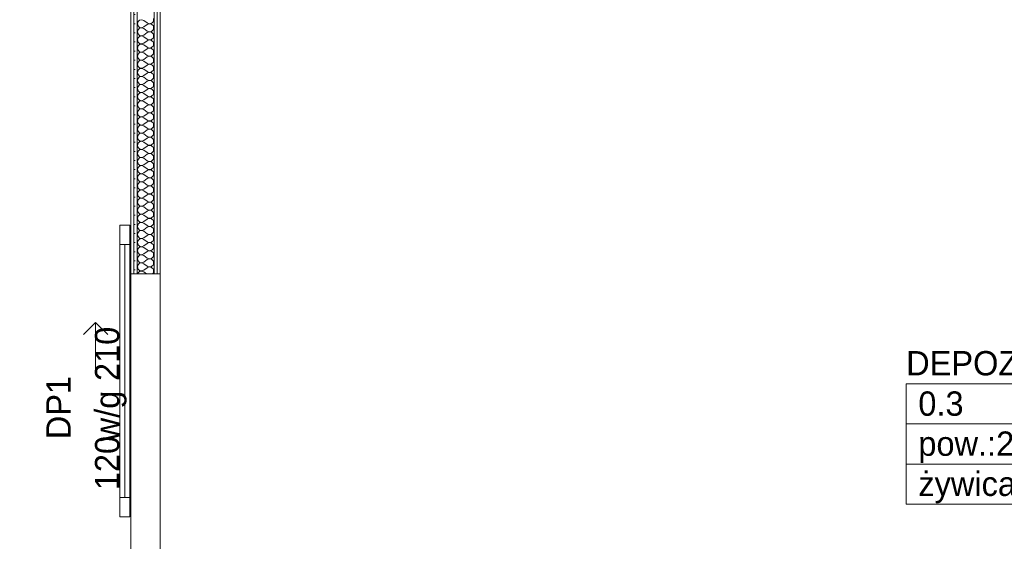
# Model space of a CAD drawing. Header units: millimetres. Extents: x 172139 to 266886, y 89525 to 138225.
# Tile 78 of 82: x 215754 to 219799, y 118022 to 120167. Entities that reach past the tile are written whole.
import ezdxf
from ezdxf.enums import TextEntityAlignment as Align

# ---------------------------------------------------------------- set-up
doc = ezdxf.new("R2010")
doc.units = ezdxf.units.MM
doc.header["$MEASUREMENT"] = 0
for name, color, linetype in [('Drzwi ArchiCAD', 7, 'Continuous'), ('ROZBUDOWA_NOWE_DZIAŁOWE', 7, 'Continuous'), ('STREFA_NOWE_POM', 7, 'Continuous'), ('Znaczniki drzwi ArchiCADa', 7, 'Continuous')]:
    doc.layers.add(name, color=color, linetype=linetype)
for name, color, linetype, lineweight, true_color in [('Drzwi ArchiCAD_Nr_pióra__24', 7, 'Continuous', 15, 0x029e21), ('Drzwi ArchiCAD_Nr_pióra__4', 7, 'Continuous', 13, 0x029e21), ('ROZBUDOWA_NOWE_DZIAŁOWE_Nr_pióra__24', 7, 'Continuous', 15, 0x029e21), ('ROZBUDOWA_NOWE_DZIAŁOWE_Nr_pióra__4', 7, 'Continuous', 13, 0x029e21), ('ROZBUDOWA_NOWE_DZIAŁOWE_Nr_pióra__67', 7, 'Continuous', 13, 0x6a6a6a), ('Znaczniki drzwi ArchiCADa_Nr_pióra__24', 7, 'Continuous', 15, 0x029e21)]:
    doc.layers.add(name, color=color, linetype=linetype, lineweight=lineweight, true_color=true_color)
for name, color, linetype, lineweight in [('Metryczki pomieszczeń ArchiCADa_Nr_pióra__1', 7, 'Continuous', 13), ('ROZBUDOWA_NOWE_DZIAŁOWE_Nr_pióra__47', 7, 'Continuous', 15), ('STREFA_NOWE_POM_Nr_pióra__121', 255, 'Continuous', 0)]:
    doc.layers.add(name, color=color, linetype=linetype, lineweight=lineweight)
doc.styles.add('GENERATED_STYLE_1', font='txt')
doc.styles.add('GENERATED_STYLE_2', font='txt')
pattern_1 = [(0, (0, 0), (0, 37.5), [0, -37.5])]

# ---------------------------------------------------------------- blocks, each defined once
blk = doc.blocks.new('DEPOZYT_0.3_3', base_point=(219957.2, 118504.3))
at = {"layer": 'Metryczki pomieszczeń ArchiCADa_Nr_pióra__1', "linetype": 'Continuous'}
for p, q in [((219395.7, 118669), (220518.7, 118669)), ((219395.7, 118504.3), (219395.7, 118669)), ((220518.7, 118669), (220518.7, 118504.3)), ((220518.7, 118504.3), (219395.7, 118504.3)), ((219395.7, 118504.3), (220518.7, 118504.3)), ((219395.7, 118339.6), (219395.7, 118504.3)), ((220518.7, 118504.3), (220518.7, 118339.6)), ((220518.7, 118339.6), (219395.7, 118339.6)), ((219395.7, 118339.6), (220518.7, 118339.6)), ((219395.7, 118174.9), (219395.7, 118339.6)), ((220518.7, 118339.6), (220518.7, 118174.9)), ((220518.7, 118174.9), (219395.7, 118174.9))]:
    blk.add_line(p, q, dxfattribs=at)
at = {"layer": 'Metryczki pomieszczeń ArchiCADa_Nr_pióra__1'}
for tag, height, style, p in [('ROOM_NAME', 100, 'GENERATED_STYLE_2', (219395.7, 118804.2)), ('ROOM_NUMBER', 100, 'GENERATED_STYLE_1', (219445.7, 118638.2)), ('listZoneProperty', 100, 'GENERATED_STYLE_1', (219445.7, 118473.5)), ('DUMMY_386', 66.7, 'GENERATED_STYLE_1', (219977.4, 118483.8)), ('DUMMY_385', 100, 'GENERATED_STYLE_1', (219849.4, 118472)), ('basec', 100, 'GENERATED_STYLE_1', (219445.7, 118308.4))]:
    blk.add_attdef(tag, text='', height=height, dxfattribs=dict(at, style=style)).set_placement(p, align=Align.TOP_LEFT)
blk = doc.blocks.new('*X452')
at = {"layer": 'ROZBUDOWA_NOWE_DZIAŁOWE_Nr_pióra__4', "linetype": 'Continuous'}
for p, q in [((216240, 120158.8), (216237.5, 120150)), ((216237.5, 120150), (216240, 120141.2)), ((216246.7, 120164.9), (216240, 120158.8)), ((216240, 120141.2), (216246.7, 120135.1)), ((216255.7, 120166.6), (216246.7, 120164.9)), ((216264.2, 120163.3), (216255.7, 120166.6)), ((216264.2, 120163.3), (216277.5, 120153.3)), ((216264.2, 120136.7), (216277.5, 120146.7)), ((216277.5, 120153.3), (216281.5, 120151.1)), ((216281.5, 120148.9), (216277.5, 120146.7)), ((216281.5, 120151.1), (216286, 120150.1)), ((216286, 120149.9), (216281.5, 120148.9)), ((216286, 120150.1), (216290.6, 120150.3)), ((216290.6, 120149.7), (216286, 120149.9)), ((216290.6, 120150.3), (216295, 120151.8)), ((216295, 120148.2), (216290.6, 120149.7)), ((216295, 120151.8), (216298.7, 120154.4)), ((216298.7, 120145.6), (216295, 120148.2)), ((216298.7, 120154.4), (216301.7, 120157.9)), ((216301.7, 120142.1), (216298.7, 120145.6)), ((216301.7, 120157.9), (216303.5, 120162.1)), ((216303.5, 120137.9), (216301.7, 120142.1)), ((216304.2, 120166.7), (216303.5, 120171.2)), ((216303.5, 120162.1), (216304.2, 120166.7)), ((216240, 120125.4), (216237.5, 120116.7)), ((216237.5, 120116.7), (216240, 120107.9)), ((216246.7, 120131.6), (216240, 120125.4)), ((216240, 120107.9), (216246.7, 120101.8)), ((216246.7, 120135.1), (216255.7, 120133.4)), ((216255.7, 120133.3), (216246.7, 120131.6)), ((216246.7, 120101.8), (216255.7, 120100.1)), ((216255.7, 120099.9), (216246.7, 120098.2)), ((216255.7, 120133.4), (216264.2, 120136.7)), ((216264.2, 120130), (216255.7, 120133.3)), ((216255.7, 120100.1), (216264.2, 120103.3)), ((216264.2, 120096.7), (216255.7, 120099.9)), ((216264.2, 120130), (216277.5, 120120)), ((216264.2, 120103.3), (216277.5, 120113.3)), ((216277.5, 120120), (216281.5, 120117.8)), ((216281.5, 120115.6), (216277.5, 120113.3)), ((216281.5, 120117.8), (216286, 120116.7)), ((216286, 120116.6), (216281.5, 120115.6)), ((216286, 120116.7), (216290.6, 120117)), ((216290.6, 120116.4), (216286, 120116.6)), ((216290.6, 120117), (216295, 120118.4)), ((216295, 120114.9), (216290.6, 120116.4)), ((216295, 120118.4), (216298.7, 120121)), ((216298.7, 120112.3), (216295, 120114.9)), ((216298.7, 120121), (216301.7, 120124.6)), ((216301.7, 120108.8), (216298.7, 120112.3)), ((216301.7, 120124.6), (216303.5, 120128.8)), ((216303.5, 120104.6), (216301.7, 120108.8)), ((216304.2, 120133.3), (216303.5, 120137.9)), ((216303.5, 120128.8), (216304.2, 120133.3)), ((216304.2, 120100), (216303.5, 120104.6)), ((216303.5, 120095.4), (216304.2, 120100)), ((216240, 120092.1), (216237.5, 120083.3)), ((216237.5, 120083.3), (216240, 120074.6)), ((216246.7, 120098.2), (216240, 120092.1)), ((216240, 120074.6), (216246.7, 120068.4)), ((216246.7, 120064.9), (216240, 120058.8)), ((216246.7, 120068.4), (216255.7, 120066.7)), ((216255.7, 120066.6), (216246.7, 120064.9)), ((216255.7, 120066.7), (216264.2, 120070)), ((216264.2, 120063.3), (216255.7, 120066.6)), ((216264.2, 120096.7), (216277.5, 120086.7)), ((216264.2, 120070), (216277.5, 120080)), ((216264.2, 120063.3), (216277.5, 120053.3)), ((216277.5, 120086.7), (216281.5, 120084.4)), ((216281.5, 120082.2), (216277.5, 120080)), ((216281.5, 120084.4), (216286, 120083.4)), ((216286, 120083.3), (216281.5, 120082.2)), ((216286, 120083.4), (216290.6, 120083.6)), ((216290.6, 120083), (216286, 120083.3)), ((216290.6, 120083.6), (216295, 120085.1)), ((216295, 120081.6), (216290.6, 120083)), ((216295, 120085.1), (216298.7, 120087.7)), ((216298.7, 120079), (216295, 120081.6)), ((216298.7, 120087.7), (216301.7, 120091.2)), ((216301.7, 120075.4), (216298.7, 120079)), ((216301.7, 120091.2), (216303.5, 120095.4)), ((216303.5, 120071.2), (216301.7, 120075.4)), ((216301.7, 120057.9), (216303.5, 120062.1)), ((216304.2, 120066.7), (216303.5, 120071.2)), ((216303.5, 120062.1), (216304.2, 120066.7)), ((216240, 120058.8), (216237.5, 120050)), ((216237.5, 120050), (216240, 120041.2)), ((216240, 120025.4), (216237.5, 120016.7)), ((216240, 120041.2), (216246.7, 120035.1)), ((216246.7, 120031.6), (216240, 120025.4)), ((216246.7, 120035.1), (216255.7, 120033.4)), ((216255.7, 120033.3), (216246.7, 120031.6)), ((216255.7, 120033.4), (216264.2, 120036.7)), ((216264.2, 120030), (216255.7, 120033.3)), ((216264.2, 120036.7), (216277.5, 120046.7)), ((216264.2, 120030), (216277.5, 120020)), ((216277.5, 120053.3), (216281.5, 120051.1)), ((216281.5, 120048.9), (216277.5, 120046.7)), ((216277.5, 120020), (216281.5, 120017.8)), ((216281.5, 120051.1), (216286, 120050.1)), ((216286, 120049.9), (216281.5, 120048.9)), ((216286, 120050.1), (216290.6, 120050.3)), ((216290.6, 120049.7), (216286, 120049.9)), ((216290.6, 120050.3), (216295, 120051.8)), ((216295, 120048.2), (216290.6, 120049.7)), ((216295, 120051.8), (216298.7, 120054.4)), ((216298.7, 120045.6), (216295, 120048.2)), ((216295, 120018.4), (216298.7, 120021)), ((216298.7, 120054.4), (216301.7, 120057.9)), ((216301.7, 120042.1), (216298.7, 120045.6)), ((216298.7, 120021), (216301.7, 120024.6)), ((216303.5, 120037.9), (216301.7, 120042.1)), ((216301.7, 120024.6), (216303.5, 120028.8)), ((216304.2, 120033.3), (216303.5, 120037.9)), ((216303.5, 120028.8), (216304.2, 120033.3)), ((216237.5, 120016.7), (216240, 120007.9)), ((216240, 119992.1), (216237.5, 119983.3)), ((216237.5, 119983.3), (216240, 119974.6)), ((216240, 120007.9), (216246.7, 120001.8)), ((216246.7, 119998.2), (216240, 119992.1)), ((216246.7, 120001.8), (216255.7, 120000.1)), ((216255.7, 119999.9), (216246.7, 119998.2)), ((216255.7, 120000.1), (216264.2, 120003.3)), ((216264.2, 119996.7), (216255.7, 119999.9)), ((216264.2, 120003.3), (216277.5, 120013.3)), ((216264.2, 119996.7), (216277.5, 119986.7)), ((216264.2, 119970), (216277.5, 119980)), ((216281.5, 120015.6), (216277.5, 120013.3)), ((216277.5, 119986.7), (216281.5, 119984.4)), ((216281.5, 119982.2), (216277.5, 119980)), ((216281.5, 120017.8), (216286, 120016.7)), ((216286, 120016.6), (216281.5, 120015.6)), ((216281.5, 119984.4), (216286, 119983.4)), ((216286, 119983.3), (216281.5, 119982.2)), ((216286, 120016.7), (216290.6, 120017)), ((216290.6, 120016.4), (216286, 120016.6)), ((216286, 119983.4), (216290.6, 119983.6)), ((216290.6, 119983), (216286, 119983.3)), ((216290.6, 120017), (216295, 120018.4)), ((216295, 120014.9), (216290.6, 120016.4)), ((216290.6, 119983.6), (216295, 119985.1)), ((216295, 119981.6), (216290.6, 119983)), ((216298.7, 120012.3), (216295, 120014.9)), ((216295, 119985.1), (216298.7, 119987.7)), ((216298.7, 119979), (216295, 119981.6)), ((216301.7, 120008.8), (216298.7, 120012.3)), ((216298.7, 119987.7), (216301.7, 119991.2)), ((216301.7, 119975.4), (216298.7, 119979)), ((216303.5, 120004.6), (216301.7, 120008.8)), ((216301.7, 119991.2), (216303.5, 119995.4)), ((216304.2, 120000), (216303.5, 120004.6)), ((216303.5, 119995.4), (216304.2, 120000)), ((216240, 119958.8), (216237.5, 119950)), ((216237.5, 119950), (216240, 119941.2)), ((216240, 119974.6), (216246.7, 119968.4)), ((216246.7, 119964.9), (216240, 119958.8)), ((216240, 119941.2), (216246.7, 119935.1)), ((216246.7, 119968.4), (216255.7, 119966.7)), ((216255.7, 119966.6), (216246.7, 119964.9)), ((216255.7, 119966.7), (216264.2, 119970)), ((216264.2, 119963.3), (216255.7, 119966.6)), ((216264.2, 119963.3), (216277.5, 119953.3)), ((216264.2, 119936.7), (216277.5, 119946.7)), ((216277.5, 119953.3), (216281.5, 119951.1)), ((216281.5, 119948.9), (216277.5, 119946.7)), ((216281.5, 119951.1), (216286, 119950.1)), ((216286, 119949.9), (216281.5, 119948.9)), ((216286, 119950.1), (216290.6, 119950.3)), ((216290.6, 119949.7), (216286, 119949.9)), ((216290.6, 119950.3), (216295, 119951.8)), ((216295, 119948.2), (216290.6, 119949.7)), ((216295, 119951.8), (216298.7, 119954.4)), ((216298.7, 119945.6), (216295, 119948.2)), ((216298.7, 119954.4), (216301.7, 119957.9)), ((216301.7, 119942.1), (216298.7, 119945.6)), ((216303.5, 119971.2), (216301.7, 119975.4)), ((216301.7, 119957.9), (216303.5, 119962.1)), ((216303.5, 119937.9), (216301.7, 119942.1)), ((216304.2, 119966.7), (216303.5, 119971.2)), ((216303.5, 119962.1), (216304.2, 119966.7)), ((216304.2, 119933.3), (216303.5, 119937.9)), ((216240, 119925.4), (216237.5, 119916.7)), ((216237.5, 119916.7), (216240, 119907.9)), ((216246.7, 119931.6), (216240, 119925.4)), ((216240, 119907.9), (216246.7, 119901.8)), ((216246.7, 119898.2), (216240, 119892.1)), ((216246.7, 119935.1), (216255.7, 119933.4)), ((216255.7, 119933.3), (216246.7, 119931.6)), ((216246.7, 119901.8), (216255.7, 119900.1)), ((216255.7, 119899.9), (216246.7, 119898.2)), ((216255.7, 119933.4), (216264.2, 119936.7)), ((216264.2, 119930), (216255.7, 119933.3)), ((216255.7, 119900.1), (216264.2, 119903.3)), ((216264.2, 119896.7), (216255.7, 119899.9)), ((216264.2, 119930), (216277.5, 119920)), ((216264.2, 119903.3), (216277.5, 119913.3)), ((216277.5, 119920), (216281.5, 119917.8)), ((216281.5, 119915.6), (216277.5, 119913.3)), ((216281.5, 119917.8), (216286, 119916.7)), ((216286, 119916.6), (216281.5, 119915.6)), ((216286, 119916.7), (216290.6, 119917)), ((216290.6, 119916.4), (216286, 119916.6)), ((216290.6, 119917), (216295, 119918.4)), ((216295, 119914.9), (216290.6, 119916.4)), ((216295, 119918.4), (216298.7, 119921)), ((216298.7, 119912.3), (216295, 119914.9)), ((216298.7, 119921), (216301.7, 119924.6)), ((216301.7, 119908.8), (216298.7, 119912.3)), ((216301.7, 119924.6), (216303.5, 119928.8)), ((216303.5, 119904.6), (216301.7, 119908.8)), ((216303.5, 119928.8), (216304.2, 119933.3)), ((216304.2, 119900), (216303.5, 119904.6)), ((216303.5, 119895.4), (216304.2, 119900)), ((216240, 119892.1), (216237.5, 119883.3)), ((216237.5, 119883.3), (216240, 119874.6)), ((216240, 119858.8), (216237.5, 119850)), ((216240, 119874.6), (216246.7, 119868.4)), ((216246.7, 119864.9), (216240, 119858.8)), ((216246.7, 119868.4), (216255.7, 119866.7)), ((216255.7, 119866.6), (216246.7, 119864.9)), ((216255.7, 119866.7), (216264.2, 119870)), ((216264.2, 119863.3), (216255.7, 119866.6)), ((216264.2, 119896.7), (216277.5, 119886.7)), ((216264.2, 119870), (216277.5, 119880)), ((216264.2, 119863.3), (216277.5, 119853.3)), ((216277.5, 119886.7), (216281.5, 119884.4)), ((216281.5, 119882.2), (216277.5, 119880)), ((216281.5, 119884.4), (216286, 119883.4)), ((216286, 119883.3), (216281.5, 119882.2)), ((216286, 119883.4), (216290.6, 119883.6)), ((216290.6, 119883), (216286, 119883.3)), ((216290.6, 119883.6), (216295, 119885.1)), ((216295, 119881.6), (216290.6, 119883)), ((216295, 119885.1), (216298.7, 119887.7)), ((216298.7, 119879), (216295, 119881.6)), ((216298.7, 119887.7), (216301.7, 119891.2)), ((216301.7, 119875.4), (216298.7, 119879)), ((216298.7, 119854.4), (216301.7, 119857.9)), ((216301.7, 119891.2), (216303.5, 119895.4)), ((216303.5, 119871.2), (216301.7, 119875.4)), ((216301.7, 119857.9), (216303.5, 119862.1)), ((216304.2, 119866.7), (216303.5, 119871.2)), ((216303.5, 119862.1), (216304.2, 119866.7)), ((216237.5, 119850), (216240, 119841.2)), ((216240, 119825.4), (216237.5, 119816.7)), ((216237.5, 119816.7), (216240, 119807.9)), ((216240, 119841.2), (216246.7, 119835.1)), ((216246.7, 119831.6), (216240, 119825.4)), ((216246.7, 119835.1), (216255.7, 119833.4)), ((216255.7, 119833.3), (216246.7, 119831.6)), ((216255.7, 119833.4), (216264.2, 119836.7)), ((216264.2, 119830), (216255.7, 119833.3)), ((216264.2, 119836.7), (216277.5, 119846.7)), ((216264.2, 119830), (216277.5, 119820)), ((216277.5, 119853.3), (216281.5, 119851.1)), ((216281.5, 119848.9), (216277.5, 119846.7)), ((216277.5, 119820), (216281.5, 119817.8)), ((216281.5, 119851.1), (216286, 119850.1)), ((216286, 119849.9), (216281.5, 119848.9)), ((216281.5, 119817.8), (216286, 119816.7)), ((216286, 119816.6), (216281.5, 119815.6)), ((216286, 119850.1), (216290.6, 119850.3)), ((216290.6, 119849.7), (216286, 119849.9)), ((216286, 119816.7), (216290.6, 119817)), ((216290.6, 119816.4), (216286, 119816.6)), ((216290.6, 119850.3), (216295, 119851.8)), ((216295, 119848.2), (216290.6, 119849.7)), ((216290.6, 119817), (216295, 119818.4)), ((216295, 119851.8), (216298.7, 119854.4)), ((216298.7, 119845.6), (216295, 119848.2)), ((216295, 119818.4), (216298.7, 119821)), ((216301.7, 119842.1), (216298.7, 119845.6)), ((216298.7, 119821), (216301.7, 119824.6)), ((216303.5, 119837.9), (216301.7, 119842.1)), ((216301.7, 119824.6), (216303.5, 119828.8)), ((216304.2, 119833.3), (216303.5, 119837.9)), ((216303.5, 119828.8), (216304.2, 119833.3)), ((216240, 119792.1), (216237.5, 119783.3)), ((216237.5, 119783.3), (216240, 119774.6)), ((216240, 119807.9), (216246.7, 119801.8)), ((216246.7, 119798.2), (216240, 119792.1)), ((216246.7, 119801.8), (216255.7, 119800.1)), ((216255.7, 119799.9), (216246.7, 119798.2)), ((216255.7, 119800.1), (216264.2, 119803.3)), ((216264.2, 119796.7), (216255.7, 119799.9)), ((216264.2, 119803.3), (216277.5, 119813.3)), ((216264.2, 119796.7), (216277.5, 119786.7)), ((216264.2, 119770), (216277.5, 119780)), ((216281.5, 119815.6), (216277.5, 119813.3)), ((216277.5, 119786.7), (216281.5, 119784.4)), ((216281.5, 119782.2), (216277.5, 119780)), ((216281.5, 119784.4), (216286, 119783.4)), ((216286, 119783.3), (216281.5, 119782.2)), ((216286, 119783.4), (216290.6, 119783.6)), ((216290.6, 119783), (216286, 119783.3)), ((216295, 119814.9), (216290.6, 119816.4)), ((216290.6, 119783.6), (216295, 119785.1)), ((216295, 119781.6), (216290.6, 119783)), ((216298.7, 119812.3), (216295, 119814.9)), ((216295, 119785.1), (216298.7, 119787.7)), ((216298.7, 119779), (216295, 119781.6)), ((216301.7, 119808.8), (216298.7, 119812.3)), ((216298.7, 119787.7), (216301.7, 119791.2)), ((216301.7, 119775.4), (216298.7, 119779)), ((216303.5, 119804.6), (216301.7, 119808.8)), ((216301.7, 119791.2), (216303.5, 119795.4)), ((216304.2, 119800), (216303.5, 119804.6)), ((216303.5, 119795.4), (216304.2, 119800)), ((216240, 119758.8), (216237.5, 119750)), ((216237.5, 119750), (216240, 119741.2)), ((216240, 119774.6), (216246.7, 119768.4)), ((216246.7, 119764.9), (216240, 119758.8)), ((216240, 119741.2), (216246.7, 119735.1)), ((216246.7, 119768.4), (216255.7, 119766.7)), ((216255.7, 119766.6), (216246.7, 119764.9)), ((216255.7, 119766.7), (216264.2, 119770)), ((216264.2, 119763.3), (216255.7, 119766.6)), ((216255.7, 119733.4), (216264.2, 119736.7)), ((216264.2, 119763.3), (216277.5, 119753.3)), ((216264.2, 119736.7), (216277.5, 119746.7)), ((216277.5, 119753.3), (216281.5, 119751.1)), ((216281.5, 119748.9), (216277.5, 119746.7)), ((216281.5, 119751.1), (216286, 119750.1)), ((216286, 119749.9), (216281.5, 119748.9)), ((216286, 119750.1), (216290.6, 119750.3)), ((216290.6, 119749.7), (216286, 119749.9)), ((216290.6, 119750.3), (216295, 119751.8)), ((216295, 119748.2), (216290.6, 119749.7)), ((216295, 119751.8), (216298.7, 119754.4)), ((216298.7, 119745.6), (216295, 119748.2)), ((216298.7, 119754.4), (216301.7, 119757.9)), ((216301.7, 119742.1), (216298.7, 119745.6)), ((216303.5, 119771.2), (216301.7, 119775.4)), ((216301.7, 119757.9), (216303.5, 119762.1)), ((216303.5, 119737.9), (216301.7, 119742.1)), ((216304.2, 119766.7), (216303.5, 119771.2)), ((216303.5, 119762.1), (216304.2, 119766.7)), ((216304.2, 119733.3), (216303.5, 119737.9)), ((216240, 119725.4), (216237.5, 119716.7)), ((216237.5, 119716.7), (216240, 119707.9)), ((216246.7, 119731.6), (216240, 119725.4)), ((216240, 119707.9), (216246.7, 119701.8)), ((216246.7, 119698.2), (216240, 119692.1)), ((216246.7, 119735.1), (216255.7, 119733.4)), ((216255.7, 119733.3), (216246.7, 119731.6)), ((216246.7, 119701.8), (216255.7, 119700.1)), ((216255.7, 119699.9), (216246.7, 119698.2)), ((216264.2, 119730), (216255.7, 119733.3)), ((216255.7, 119700.1), (216264.2, 119703.3)), ((216264.2, 119696.7), (216255.7, 119699.9)), ((216264.2, 119730), (216277.5, 119720)), ((216264.2, 119703.3), (216277.5, 119713.3)), ((216264.2, 119696.7), (216277.5, 119686.7)), ((216277.5, 119720), (216281.5, 119717.8)), ((216281.5, 119715.6), (216277.5, 119713.3)), ((216281.5, 119717.8), (216286, 119716.7)), ((216286, 119716.6), (216281.5, 119715.6)), ((216286, 119716.7), (216290.6, 119717)), ((216290.6, 119716.4), (216286, 119716.6)), ((216290.6, 119717), (216295, 119718.4)), ((216295, 119714.9), (216290.6, 119716.4)), ((216295, 119718.4), (216298.7, 119721)), ((216298.7, 119712.3), (216295, 119714.9)), ((216298.7, 119721), (216301.7, 119724.6)), ((216301.7, 119708.8), (216298.7, 119712.3)), ((216301.7, 119724.6), (216303.5, 119728.8)), ((216303.5, 119704.6), (216301.7, 119708.8)), ((216301.7, 119691.2), (216303.5, 119695.4)), ((216303.5, 119728.8), (216304.2, 119733.3)), ((216304.2, 119700), (216303.5, 119704.6)), ((216303.5, 119695.4), (216304.2, 119700)), ((216240, 119692.1), (216237.5, 119683.3)), ((216237.5, 119683.3), (216240, 119674.6)), ((216240, 119658.8), (216237.5, 119650)), ((216240, 119674.6), (216246.7, 119668.4)), ((216246.7, 119664.9), (216240, 119658.8)), ((216246.7, 119668.4), (216255.7, 119666.7)), ((216255.7, 119666.6), (216246.7, 119664.9)), ((216255.7, 119666.7), (216264.2, 119670)), ((216264.2, 119663.3), (216255.7, 119666.6)), ((216264.2, 119670), (216277.5, 119680)), ((216264.2, 119663.3), (216277.5, 119653.3)), ((216277.5, 119686.7), (216281.5, 119684.4)), ((216281.5, 119682.2), (216277.5, 119680)), ((216281.5, 119684.4), (216286, 119683.4)), ((216286, 119683.3), (216281.5, 119682.2)), ((216286, 119683.4), (216290.6, 119683.6)), ((216290.6, 119683), (216286, 119683.3)), ((216290.6, 119683.6), (216295, 119685.1)), ((216295, 119681.6), (216290.6, 119683)), ((216295, 119685.1), (216298.7, 119687.7)), ((216298.7, 119679), (216295, 119681.6)), ((216298.7, 119687.7), (216301.7, 119691.2)), ((216301.7, 119675.4), (216298.7, 119679)), ((216298.7, 119654.4), (216301.7, 119657.9)), ((216303.5, 119671.2), (216301.7, 119675.4)), ((216301.7, 119657.9), (216303.5, 119662.1)), ((216304.2, 119666.7), (216303.5, 119671.2)), ((216303.5, 119662.1), (216304.2, 119666.7)), ((216237.5, 119650), (216240, 119641.2)), ((216240, 119625.4), (216237.5, 119616.7)), ((216237.5, 119616.7), (216240, 119607.9)), ((216240, 119641.2), (216246.7, 119635.1)), ((216246.7, 119631.6), (216240, 119625.4)), ((216246.7, 119635.1), (216255.7, 119633.4)), ((216255.7, 119633.3), (216246.7, 119631.6)), ((216255.7, 119633.4), (216264.2, 119636.7)), ((216264.2, 119630), (216255.7, 119633.3)), ((216264.2, 119636.7), (216277.5, 119646.7)), ((216264.2, 119630), (216277.5, 119620)), ((216277.5, 119653.3), (216281.5, 119651.1)), ((216281.5, 119648.9), (216277.5, 119646.7)), ((216277.5, 119620), (216281.5, 119617.8)), ((216281.5, 119615.6), (216277.5, 119613.3)), ((216281.5, 119651.1), (216286, 119650.1)), ((216286, 119649.9), (216281.5, 119648.9)), ((216281.5, 119617.8), (216286, 119616.7)), ((216286, 119616.6), (216281.5, 119615.6)), ((216286, 119650.1), (216290.6, 119650.3)), ((216290.6, 119649.7), (216286, 119649.9)), ((216286, 119616.7), (216290.6, 119617)), ((216290.6, 119616.4), (216286, 119616.6)), ((216290.6, 119650.3), (216295, 119651.8)), ((216295, 119648.2), (216290.6, 119649.7)), ((216290.6, 119617), (216295, 119618.4)), ((216295, 119614.9), (216290.6, 119616.4)), ((216295, 119651.8), (216298.7, 119654.4)), ((216298.7, 119645.6), (216295, 119648.2)), ((216295, 119618.4), (216298.7, 119621)), ((216298.7, 119612.3), (216295, 119614.9)), ((216301.7, 119642.1), (216298.7, 119645.6)), ((216298.7, 119621), (216301.7, 119624.6)), ((216303.5, 119637.9), (216301.7, 119642.1)), ((216301.7, 119624.6), (216303.5, 119628.8)), ((216304.2, 119633.3), (216303.5, 119637.9)), ((216303.5, 119628.8), (216304.2, 119633.3)), ((216240, 119592.1), (216237.5, 119583.3)), ((216237.5, 119583.3), (216240, 119574.6)), ((216240, 119607.9), (216246.7, 119601.8)), ((216246.7, 119598.2), (216240, 119592.1)), ((216240, 119574.6), (216246.7, 119568.4)), ((216246.7, 119601.8), (216255.7, 119600.1)), ((216255.7, 119599.9), (216246.7, 119598.2)), ((216255.7, 119600.1), (216264.2, 119603.3)), ((216264.2, 119596.7), (216255.7, 119599.9)), ((216264.2, 119603.3), (216277.5, 119613.3)), ((216264.2, 119596.7), (216277.5, 119586.7)), ((216264.2, 119570), (216277.5, 119580)), ((216277.5, 119586.7), (216281.5, 119584.4)), ((216281.5, 119582.2), (216277.5, 119580)), ((216281.5, 119584.4), (216286, 119583.4)), ((216286, 119583.3), (216281.5, 119582.2)), ((216286, 119583.4), (216290.6, 119583.6)), ((216290.6, 119583), (216286, 119583.3)), ((216290.6, 119583.6), (216295, 119585.1)), ((216295, 119581.6), (216290.6, 119583)), ((216295, 119585.1), (216298.7, 119587.7)), ((216298.7, 119579), (216295, 119581.6)), ((216301.7, 119608.8), (216298.7, 119612.3)), ((216298.7, 119587.7), (216301.7, 119591.2)), ((216301.7, 119575.4), (216298.7, 119579)), ((216303.5, 119604.6), (216301.7, 119608.8)), ((216301.7, 119591.2), (216303.5, 119595.4)), ((216303.5, 119571.2), (216301.7, 119575.4)), ((216304.2, 119600), (216303.5, 119604.6)), ((216303.5, 119595.4), (216304.2, 119600)), ((216240, 119558.8), (216237.5, 119550)), ((216237.5, 119550), (216240, 119541.2)), ((216246.7, 119564.9), (216240, 119558.8)), ((216240, 119541.2), (216246.7, 119535.1)), ((216246.7, 119568.4), (216255.7, 119566.7)), ((216255.7, 119566.6), (216246.7, 119564.9)), ((216246.7, 119535.1), (216255.7, 119533.4)), ((216255.7, 119533.3), (216246.7, 119531.6)), ((216255.7, 119566.7), (216264.2, 119570)), ((216264.2, 119563.3), (216255.7, 119566.6)), ((216255.7, 119533.4), (216264.2, 119536.7)), ((216264.2, 119530), (216255.7, 119533.3)), ((216264.2, 119563.3), (216277.5, 119553.3)), ((216264.2, 119536.7), (216277.5, 119546.7)), ((216277.5, 119553.3), (216281.5, 119551.1)), ((216281.5, 119548.9), (216277.5, 119546.7)), ((216281.5, 119551.1), (216286, 119550.1)), ((216286, 119549.9), (216281.5, 119548.9)), ((216286, 119550.1), (216290.6, 119550.3)), ((216290.6, 119549.7), (216286, 119549.9)), ((216290.6, 119550.3), (216295, 119551.8)), ((216295, 119548.2), (216290.6, 119549.7)), ((216295, 119551.8), (216298.7, 119554.4)), ((216298.7, 119545.6), (216295, 119548.2)), ((216298.7, 119554.4), (216301.7, 119557.9)), ((216301.7, 119542.1), (216298.7, 119545.6)), ((216301.7, 119557.9), (216303.5, 119562.1)), ((216303.5, 119537.9), (216301.7, 119542.1)), ((216304.2, 119566.7), (216303.5, 119571.2)), ((216303.5, 119562.1), (216304.2, 119566.7)), ((216304.2, 119533.3), (216303.5, 119537.9)), ((216303.5, 119528.8), (216304.2, 119533.3)), ((216240, 119525.4), (216237.5, 119516.7)), ((216237.5, 119516.7), (216240, 119507.9)), ((216246.7, 119531.6), (216240, 119525.4)), ((216240, 119507.9), (216246.7, 119501.8)), ((216246.7, 119498.2), (216240, 119492.1)), ((216246.7, 119501.8), (216255.7, 119500.1)), ((216255.7, 119499.9), (216246.7, 119498.2)), ((216255.7, 119500.1), (216264.2, 119503.3)), ((216264.2, 119496.7), (216255.7, 119499.9)), ((216264.2, 119530), (216277.5, 119520)), ((216264.2, 119503.3), (216277.5, 119513.3)), ((216264.2, 119496.7), (216277.5, 119486.7)), ((216277.5, 119520), (216281.5, 119517.8)), ((216281.5, 119515.6), (216277.5, 119513.3)), ((216281.5, 119517.8), (216286, 119516.7)), ((216286, 119516.6), (216281.5, 119515.6)), ((216286, 119516.7), (216290.6, 119517)), ((216290.6, 119516.4), (216286, 119516.6)), ((216290.6, 119517), (216295, 119518.4)), ((216295, 119514.9), (216290.6, 119516.4)), ((216295, 119518.4), (216298.7, 119521)), ((216298.7, 119512.3), (216295, 119514.9)), ((216298.7, 119521), (216301.7, 119524.6)), ((216301.7, 119508.8), (216298.7, 119512.3)), ((216301.7, 119524.6), (216303.5, 119528.8)), ((216303.5, 119504.6), (216301.7, 119508.8)), ((216301.7, 119491.2), (216303.5, 119495.4)), ((216304.2, 119500), (216303.5, 119504.6)), ((216303.5, 119495.4), (216304.2, 119500)), ((216240, 119492.1), (216237.5, 119483.3)), ((216237.5, 119483.3), (216240, 119474.6)), ((216240, 119458.8), (216237.5, 119450)), ((216240, 119474.6), (216246.7, 119468.4)), ((216246.7, 119464.9), (216240, 119458.8)), ((216246.7, 119468.4), (216255.7, 119466.7)), ((216255.7, 119466.6), (216246.7, 119464.9)), ((216255.7, 119466.7), (216264.2, 119470)), ((216264.2, 119463.3), (216255.7, 119466.6)), ((216264.2, 119470), (216277.5, 119480)), ((216264.2, 119463.3), (216277.5, 119453.3)), ((216277.5, 119486.7), (216281.5, 119484.4)), ((216281.5, 119482.2), (216277.5, 119480)), ((216277.5, 119453.3), (216281.5, 119451.1)), ((216281.5, 119484.4), (216286, 119483.4)), ((216286, 119483.3), (216281.5, 119482.2)), ((216286, 119483.4), (216290.6, 119483.6)), ((216290.6, 119483), (216286, 119483.3)), ((216290.6, 119483.6), (216295, 119485.1)), ((216295, 119481.6), (216290.6, 119483)), ((216295, 119485.1), (216298.7, 119487.7)), ((216298.7, 119479), (216295, 119481.6)), ((216295, 119451.8), (216298.7, 119454.4)), ((216298.7, 119487.7), (216301.7, 119491.2)), ((216301.7, 119475.4), (216298.7, 119479)), ((216298.7, 119454.4), (216301.7, 119457.9)), ((216303.5, 119471.2), (216301.7, 119475.4)), ((216301.7, 119457.9), (216303.5, 119462.1)), ((216304.2, 119466.7), (216303.5, 119471.2)), ((216303.5, 119462.1), (216304.2, 119466.7)), ((216237.5, 119450), (216240, 119441.2)), ((216240, 119425.4), (216237.5, 119416.7)), ((216237.5, 119416.7), (216240, 119407.9)), ((216240, 119441.2), (216246.7, 119435.1)), ((216246.7, 119431.6), (216240, 119425.4)), ((216246.7, 119435.1), (216255.7, 119433.4)), ((216255.7, 119433.3), (216246.7, 119431.6)), ((216255.7, 119433.4), (216264.2, 119436.7)), ((216264.2, 119430), (216255.7, 119433.3)), ((216264.2, 119436.7), (216277.5, 119446.7)), ((216264.2, 119430), (216277.5, 119420)), ((216264.2, 119403.3), (216277.5, 119413.3)), ((216281.5, 119448.9), (216277.5, 119446.7)), ((216277.5, 119420), (216281.5, 119417.8)), ((216281.5, 119415.6), (216277.5, 119413.3)), ((216281.5, 119451.1), (216286, 119450.1)), ((216286, 119449.9), (216281.5, 119448.9)), ((216281.5, 119417.8), (216286, 119416.7)), ((216286, 119416.6), (216281.5, 119415.6)), ((216286, 119450.1), (216290.6, 119450.3)), ((216290.6, 119449.7), (216286, 119449.9)), ((216286, 119416.7), (216290.6, 119417)), ((216290.6, 119416.4), (216286, 119416.6)), ((216290.6, 119450.3), (216295, 119451.8)), ((216295, 119448.2), (216290.6, 119449.7)), ((216290.6, 119417), (216295, 119418.4)), ((216295, 119414.9), (216290.6, 119416.4)), ((216298.7, 119445.6), (216295, 119448.2)), ((216295, 119418.4), (216298.7, 119421)), ((216298.7, 119412.3), (216295, 119414.9)), ((216301.7, 119442.1), (216298.7, 119445.6)), ((216298.7, 119421), (216301.7, 119424.6)), ((216301.7, 119408.8), (216298.7, 119412.3)), ((216303.5, 119437.9), (216301.7, 119442.1)), ((216301.7, 119424.6), (216303.5, 119428.8)), ((216304.2, 119433.3), (216303.5, 119437.9)), ((216303.5, 119428.8), (216304.2, 119433.3)), ((216240, 119392.1), (216237.5, 119383.3)), ((216237.5, 119383.3), (216240, 119374.6)), ((216240, 119407.9), (216246.7, 119401.8)), ((216246.7, 119398.2), (216240, 119392.1)), ((216240, 119374.6), (216246.7, 119368.4)), ((216246.7, 119401.8), (216255.7, 119400.1)), ((216255.7, 119399.9), (216246.7, 119398.2)), ((216255.7, 119400.1), (216264.2, 119403.3)), ((216264.2, 119396.7), (216255.7, 119399.9)), ((216264.2, 119396.7), (216277.5, 119386.7)), ((216264.2, 119370), (216277.5, 119380)), ((216277.5, 119386.7), (216281.5, 119384.4)), ((216281.5, 119382.2), (216277.5, 119380)), ((216281.5, 119384.4), (216286, 119383.4)), ((216286, 119383.3), (216281.5, 119382.2)), ((216286, 119383.4), (216290.6, 119383.6)), ((216290.6, 119383), (216286, 119383.3)), ((216290.6, 119383.6), (216295, 119385.1)), ((216295, 119381.6), (216290.6, 119383)), ((216295, 119385.1), (216298.7, 119387.7)), ((216298.7, 119379), (216295, 119381.6)), ((216298.7, 119387.7), (216301.7, 119391.2)), ((216301.7, 119375.4), (216298.7, 119379)), ((216303.5, 119404.6), (216301.7, 119408.8)), ((216301.7, 119391.2), (216303.5, 119395.4)), ((216303.5, 119371.2), (216301.7, 119375.4)), ((216304.2, 119400), (216303.5, 119404.6)), ((216303.5, 119395.4), (216304.2, 119400)), ((216240, 119358.8), (216237.5, 119350)), ((216237.5, 119350), (216240, 119341.2)), ((216246.7, 119364.9), (216240, 119358.8)), ((216240, 119341.2), (216246.7, 119335.1)), ((216246.7, 119331.6), (216240, 119325.4)), ((216246.7, 119368.4), (216255.7, 119366.7)), ((216255.7, 119366.6), (216246.7, 119364.9)), ((216246.7, 119335.1), (216255.7, 119333.4)), ((216255.7, 119333.3), (216246.7, 119331.6)), ((216255.7, 119366.7), (216264.2, 119370)), ((216264.2, 119363.3), (216255.7, 119366.6)), ((216255.7, 119333.4), (216264.2, 119336.7)), ((216264.2, 119330), (216255.7, 119333.3)), ((216264.2, 119363.3), (216277.5, 119353.3)), ((216264.2, 119336.7), (216277.5, 119346.7)), ((216277.5, 119353.3), (216281.5, 119351.1)), ((216281.5, 119348.9), (216277.5, 119346.7)), ((216281.5, 119351.1), (216286, 119350.1)), ((216286, 119349.9), (216281.5, 119348.9)), ((216286, 119350.1), (216290.6, 119350.3)), ((216290.6, 119349.7), (216286, 119349.9)), ((216290.6, 119350.3), (216295, 119351.8)), ((216295, 119348.2), (216290.6, 119349.7)), ((216295, 119351.8), (216298.7, 119354.4)), ((216298.7, 119345.6), (216295, 119348.2)), ((216298.7, 119354.4), (216301.7, 119357.9)), ((216301.7, 119342.1), (216298.7, 119345.6)), ((216301.7, 119357.9), (216303.5, 119362.1)), ((216303.5, 119337.9), (216301.7, 119342.1)), ((216304.2, 119366.7), (216303.5, 119371.2)), ((216303.5, 119362.1), (216304.2, 119366.7)), ((216304.2, 119333.3), (216303.5, 119337.9)), ((216303.5, 119328.8), (216304.2, 119333.3)), ((216240, 119325.4), (216237.5, 119316.7)), ((216237.5, 119316.7), (216240, 119307.9)), ((216240, 119292.1), (216237.5, 119283.3)), ((216240, 119307.9), (216246.7, 119301.8)), ((216246.7, 119298.2), (216240, 119292.1)), ((216246.7, 119301.8), (216255.7, 119300.1)), ((216255.7, 119299.9), (216246.7, 119298.2)), ((216255.7, 119300.1), (216264.2, 119303.3)), ((216264.2, 119296.7), (216255.7, 119299.9)), ((216264.2, 119330), (216277.5, 119320)), ((216264.2, 119303.3), (216277.5, 119313.3)), ((216264.2, 119296.7), (216277.5, 119286.7)), ((216277.5, 119320), (216281.5, 119317.8)), ((216281.5, 119315.6), (216277.5, 119313.3)), ((216281.5, 119317.8), (216286, 119316.7)), ((216286, 119316.6), (216281.5, 119315.6)), ((216286, 119316.7), (216290.6, 119317)), ((216290.6, 119316.4), (216286, 119316.6)), ((216290.6, 119317), (216295, 119318.4)), ((216295, 119314.9), (216290.6, 119316.4)), ((216295, 119318.4), (216298.7, 119321)), ((216298.7, 119312.3), (216295, 119314.9)), ((216298.7, 119321), (216301.7, 119324.6)), ((216301.7, 119308.8), (216298.7, 119312.3)), ((216298.7, 119287.7), (216301.7, 119291.2)), ((216301.7, 119324.6), (216303.5, 119328.8)), ((216303.5, 119304.6), (216301.7, 119308.8)), ((216301.7, 119291.2), (216303.5, 119295.4)), ((216304.2, 119300), (216303.5, 119304.6)), ((216303.5, 119295.4), (216304.2, 119300)), ((216237.5, 119283.3), (216240, 119274.6)), ((216240, 119258.8), (216237.5, 119250)), ((216240, 119274.6), (216246.7, 119268.4)), ((216246.7, 119264.9), (216240, 119258.8)), ((216246.7, 119268.4), (216255.7, 119266.7)), ((216255.7, 119266.6), (216246.7, 119264.9)), ((216255.7, 119266.7), (216264.2, 119270)), ((216264.2, 119263.3), (216255.7, 119266.6)), ((216264.2, 119270), (216277.5, 119280)), ((216264.2, 119263.3), (216277.5, 119253.3)), ((216277.5, 119286.7), (216281.5, 119284.4)), ((216281.5, 119282.2), (216277.5, 119280)), ((216277.5, 119253.3), (216281.5, 119251.1)), ((216281.5, 119284.4), (216286, 119283.4)), ((216286, 119283.3), (216281.5, 119282.2)), ((216281.5, 119251.1), (216286, 119250.1)), ((216286, 119283.4), (216290.6, 119283.6)), ((216290.6, 119283), (216286, 119283.3)), ((216286, 119250.1), (216290.6, 119250.3)), ((216290.6, 119283.6), (216295, 119285.1)), ((216295, 119281.6), (216290.6, 119283)), ((216290.6, 119250.3), (216295, 119251.8)), ((216295, 119285.1), (216298.7, 119287.7)), ((216298.7, 119279), (216295, 119281.6)), ((216295, 119251.8), (216298.7, 119254.4)), ((216301.7, 119275.4), (216298.7, 119279)), ((216298.7, 119254.4), (216301.7, 119257.9)), ((216303.5, 119271.2), (216301.7, 119275.4)), ((216301.7, 119257.9), (216303.5, 119262.1)), ((216304.2, 119266.7), (216303.5, 119271.2)), ((216303.5, 119262.1), (216304.2, 119266.7)), ((216237.5, 119250), (216240, 119241.2)), ((216240, 119225.4), (216237.5, 119216.7)), ((216237.5, 119216.7), (216240, 119207.9)), ((216240, 119241.2), (216246.7, 119235.1)), ((216246.7, 119231.6), (216240, 119225.4)), ((216246.7, 119235.1), (216255.7, 119233.4)), ((216255.7, 119233.3), (216246.7, 119231.6)), ((216255.7, 119233.4), (216264.2, 119236.7)), ((216264.2, 119230), (216255.7, 119233.3)), ((216264.2, 119236.7), (216277.5, 119246.7)), ((216264.2, 119230), (216277.5, 119220)), ((216264.2, 119203.3), (216277.5, 119213.3)), ((216281.5, 119248.9), (216277.5, 119246.7)), ((216277.5, 119220), (216281.5, 119217.8)), ((216281.5, 119215.6), (216277.5, 119213.3)), ((216286, 119249.9), (216281.5, 119248.9)), ((216281.5, 119217.8), (216286, 119216.7)), ((216286, 119216.6), (216281.5, 119215.6)), ((216290.6, 119249.7), (216286, 119249.9)), ((216286, 119216.7), (216290.6, 119217)), ((216290.6, 119216.4), (216286, 119216.6)), ((216295, 119248.2), (216290.6, 119249.7)), ((216290.6, 119217), (216295, 119218.4)), ((216295, 119214.9), (216290.6, 119216.4)), ((216298.7, 119245.6), (216295, 119248.2)), ((216295, 119218.4), (216298.7, 119221)), ((216298.7, 119212.3), (216295, 119214.9)), ((216301.7, 119242.1), (216298.7, 119245.6)), ((216298.7, 119221), (216301.7, 119224.6)), ((216301.7, 119208.8), (216298.7, 119212.3)), ((216303.5, 119237.9), (216301.7, 119242.1)), ((216301.7, 119224.6), (216303.5, 119228.8)), ((216304.2, 119233.3), (216303.5, 119237.9)), ((216303.5, 119228.8), (216304.2, 119233.3)), ((216240, 119192.1), (216237.5, 119183.3)), ((216237.5, 119183.3), (216240, 119174.6)), ((216240, 119207.9), (216246.7, 119201.8)), ((216246.7, 119198.2), (216240, 119192.1)), ((216240, 119174.6), (216246.7, 119168.4)), ((216246.7, 119201.8), (216255.7, 119200.1)), ((216255.7, 119199.9), (216246.7, 119198.2)), ((216255.7, 119200.1), (216264.2, 119203.3)), ((216264.2, 119196.7), (216255.7, 119199.9)), ((216255.7, 119166.7), (216264.2, 119170)), ((216264.2, 119196.7), (216277.5, 119186.7)), ((216264.2, 119170), (216277.5, 119180)), ((216277.5, 119186.7), (216281.5, 119184.4)), ((216281.5, 119182.2), (216277.5, 119180)), ((216281.5, 119184.4), (216286, 119183.4)), ((216286, 119183.3), (216281.5, 119182.2)), ((216286, 119183.4), (216290.6, 119183.6)), ((216290.6, 119183), (216286, 119183.3)), ((216290.6, 119183.6), (216295, 119185.1)), ((216295, 119181.6), (216290.6, 119183)), ((216295, 119185.1), (216298.7, 119187.7)), ((216298.7, 119179), (216295, 119181.6)), ((216298.7, 119187.7), (216301.7, 119191.2)), ((216301.7, 119175.4), (216298.7, 119179)), ((216303.5, 119204.6), (216301.7, 119208.8)), ((216301.7, 119191.2), (216303.5, 119195.4)), ((216303.5, 119171.2), (216301.7, 119175.4)), ((216304.2, 119200), (216303.5, 119204.6)), ((216303.5, 119195.4), (216304.2, 119200)), ((216304.2, 119166.7), (216303.5, 119171.2)), ((216240, 119158.8), (216237.5, 119150)), ((216237.5, 119150), (216240, 119141.2)), ((216246.7, 119164.9), (216240, 119158.8)), ((216240, 119141.2), (216246.7, 119135.1)), ((216246.7, 119131.6), (216240, 119125.4)), ((216246.7, 119168.4), (216255.7, 119166.7)), ((216255.7, 119166.6), (216246.7, 119164.9)), ((216246.7, 119135.1), (216255.7, 119133.4)), ((216255.7, 119133.3), (216246.7, 119131.6)), ((216264.2, 119163.3), (216255.7, 119166.6)), ((216255.7, 119133.4), (216264.2, 119136.7)), ((216264.2, 119130), (216255.7, 119133.3)), ((216264.2, 119163.3), (216277.5, 119153.3)), ((216264.2, 119136.7), (216277.5, 119146.7)), ((216264.2, 119130), (216275, 119121.9)), ((216277.5, 119153.3), (216281.5, 119151.1)), ((216281.5, 119148.9), (216277.5, 119146.7)), ((216281.5, 119151.1), (216286, 119150.1)), ((216286, 119149.9), (216281.5, 119148.9)), ((216286, 119150.1), (216290.6, 119150.3)), ((216290.6, 119149.7), (216286, 119149.9)), ((216290.6, 119150.3), (216295, 119151.8)), ((216295, 119148.2), (216290.6, 119149.7)), ((216295, 119151.8), (216298.7, 119154.4)), ((216298.7, 119145.6), (216295, 119148.2)), ((216298.7, 119154.4), (216301.7, 119157.9)), ((216301.7, 119142.1), (216298.7, 119145.6)), ((216301.7, 119157.9), (216303.5, 119162.1)), ((216303.5, 119137.9), (216301.7, 119142.1)), ((216301.7, 119124.6), (216303.5, 119128.8)), ((216303.5, 119162.1), (216304.2, 119166.7)), ((216304.2, 119133.3), (216303.5, 119137.9)), ((216303.5, 119128.8), (216304.2, 119133.3)), ((216240, 119125.4), (216239, 119121.9)), ((216299.5, 119121.9), (216301.7, 119124.6))]:
    blk.add_line(p, q, dxfattribs=at)
blk = doc.blocks.new('Drzwi wejściowe_ przesuwne 19_2')
at = {"layer": 'Drzwi ArchiCAD_Nr_pióra__24', "linetype": 'Continuous'}
for p, q in [((-400, 70), (-320, 70)), ((-400, 30), (-400, 70)), ((-320, 50), (-320, 70)), ((-320, 70), (720, 70)), ((-320, 70), (-320, 30)), ((720, 50), (-320, 50)), ((-320, 30), (-320, 50)), ((-320, 50), (720, 50)), ((-320, 50), (720, 50)), ((720, 70), (720, 50)), ((720, 30), (720, 70)), ((720, 70), (800, 70)), ((720, 50), (720, 30)), ((800, 70), (800, 30)), ((-320, 30), (-400, 30)), ((720, 30), (-320, 30)), ((800, 30), (720, 30))]:
    blk.add_line(p, q, dxfattribs=at)
at = {"layer": 'Drzwi ArchiCAD_Nr_pióra__4', "linetype": 'Continuous'}
for p, q in [((400, 170), (350, 220)), ((200, 170), (400, 170)), ((400, 170), (350, 120))]:
    blk.add_line(p, q, dxfattribs=at)
blk = doc.blocks.new('Podstawowy znacznik okna-drzwi-świetlika')
at = {"layer": 'Znaczniki drzwi ArchiCADa_Nr_pióra__24', "style": 'GENERATED_STYLE_2'}
for tag, p in [('AC_WIDO_ID', (-112.5, 250)), ('AC_WIDO_A_SIZE', (-320.5, 48.3)), ('AC_WIDO_B_SIZE', (128.5, 48.3)), ('GS_Separator', (-128.5, 20.3))]:
    blk.add_attdef(tag, text='', height=100, dxfattribs=at).set_placement(p, align=Align.BOTTOM_LEFT)
blk = doc.blocks.new('Ściana_121', base_point=(216210.8, 115862.5))
at = {"layer": 'ROZBUDOWA_NOWE_DZIAŁOWE_Nr_pióra__24', "linetype": 'Continuous'}
h = blk.add_hatch(dxfattribs=at)
h.set_pattern_fill('Gips', color=256, style=0, pattern_type=2)
h.set_pattern_definition(pattern_1)
h.paths.add_polyline_path([(216223.3, 121145.6), (216210.8, 121145.6), (216210.8, 119121.9), (216223.3, 119121.9)])
h = blk.add_hatch(dxfattribs=at)
h.set_pattern_fill('Gips', color=256, style=0, pattern_type=2)
h.set_pattern_definition(pattern_1)
h.paths.add_polyline_path([(216235.8, 121145.6), (216223.3, 121145.6), (216223.3, 119121.9), (216235.8, 119121.9)])
h = blk.add_hatch(dxfattribs=at)
h.set_pattern_fill('Gips', color=256, style=0, pattern_type=2)
h.set_pattern_definition(pattern_1)
h.paths.add_polyline_path([(216318.3, 121145.6), (216305.8, 121145.6), (216305.8, 119121.9), (216318.3, 119121.9)])
h = blk.add_hatch(dxfattribs=at)
h.set_pattern_fill('Gips', color=256, style=0, pattern_type=2)
h.set_pattern_definition(pattern_1)
h.paths.add_polyline_path([(216318.3, 119121.9), (216330.8, 119121.9), (216330.8, 121145.6), (216318.3, 121145.6)])
at = {"layer": 'ROZBUDOWA_NOWE_DZIAŁOWE_Nr_pióra__47', "linetype": 'Continuous'}
for p, q in [((216210.8, 119121.9), (216223.3, 119121.9)), ((216223.3, 119121.9), (216235.8, 119121.9)), ((216235.8, 119121.9), (216305.8, 119121.9)), ((216305.8, 119121.9), (216318.3, 119121.9)), ((216318.3, 119121.9), (216330.8, 119121.9))]:
    blk.add_line(p, q, dxfattribs=at)
at = {"layer": 'ROZBUDOWA_NOWE_DZIAŁOWE_Nr_pióra__47', "linetype": 'Continuous', "flags": 128}
for points in [[(216210.8, 121145.6), (216210.8, 119121.9)], [(216330.8, 119121.9), (216330.8, 121145.6)]]:
    blk.add_lwpolyline(points, dxfattribs=at)
at = {"layer": 'ROZBUDOWA_NOWE_DZIAŁOWE_Nr_pióra__67', "linetype": 'Continuous'}
for p, q in [((216223.3, 121145.6), (216223.3, 119121.9)), ((216235.8, 121145.6), (216235.8, 119121.9)), ((216305.8, 119121.9), (216305.8, 121145.6)), ((216318.3, 119121.9), (216318.3, 121145.6))]:
    blk.add_line(p, q, dxfattribs=at)
at = {"layer": 'Drzwi ArchiCAD', "linetype": 'Continuous', "zscale": 1000, "rotation": 90}
blk.add_blockref('Drzwi wejściowe_ przesuwne 19_2', (216235.8, 118521.9), dxfattribs=at)
at = {"layer": 'ROZBUDOWA_NOWE_DZIAŁOWE'}
blk.add_blockref('*X452', (0, 0), dxfattribs=at)
at = {"layer": 'Znaczniki drzwi ArchiCADa', "color": 104, "lineweight": 15, "true_color": 0x029e21}
ref = blk.add_blockref('Podstawowy znacznik okna-drzwi-świetlika', (216210.8, 118521.9), dxfattribs=dict(at, rotation=90))
ref.add_attrib('GS_Separator', ' w/g ', dxfattribs={"layer": 'Znaczniki drzwi ArchiCADa_Nr_pióra__24', "color": 104, "true_color": 0x029e21, "height": 100, "rotation": 90, "style": 'GENERATED_STYLE_2'}).set_placement((216193.2, 118396.1), align=Align.BOTTOM_LEFT)
ref.add_attrib('AC_WIDO_ID', 'DP1', dxfattribs={"layer": 'Znaczniki drzwi ArchiCADa_Nr_pióra__24', "color": 104, "true_color": 0x029e21, "height": 100, "rotation": 90, "style": 'GENERATED_STYLE_2'}).set_placement((215993.2, 118441.8), align=Align.BOTTOM_LEFT)
ref.add_attrib('AC_WIDO_A_SIZE', '120', dxfattribs={"layer": 'Znaczniki drzwi ArchiCADa_Nr_pióra__24', "color": 104, "true_color": 0x029e21, "height": 100, "rotation": 90, "style": 'GENERATED_STYLE_2'}).set_placement((216193.2, 118232.1), align=Align.BOTTOM_LEFT)
ref.add_attrib('AC_WIDO_B_SIZE', '210', dxfattribs={"layer": 'Znaczniki drzwi ArchiCADa_Nr_pióra__24', "color": 104, "true_color": 0x029e21, "height": 100, "rotation": 90, "style": 'GENERATED_STYLE_2'}).set_placement((216193.2, 118681), align=Align.BOTTOM_LEFT)

msp = doc.modelspace()

# ---------------------------------------------------------------- linework, layer by layer
at = {"layer": 'STREFA_NOWE_POM_Nr_pióra__121', "linetype": 'Continuous', "flags": 128}
for points in [[(216210.8, 119674.7), (216210.8, 121145.6), (212316.5, 121145.6), (212316.5, 117206.8), (216210.8, 117206.8)], [(216330.8, 115862.5), (216785.8, 115846.9), (216797.4, 115586.8), (220688.1, 115586.8), (220678.8, 116587.4), (221330.1, 116604.7), (221330.1, 121138), (216330.8, 121145.6)]]:
    msp.add_lwpolyline(points, close=True, dxfattribs=at)

# ---------------------------------------------------------------- block references
at = {"layer": 'ROZBUDOWA_NOWE_DZIAŁOWE'}
msp.add_blockref('Ściana_121', (216210.8, 115862.5), dxfattribs=at)
at = {"layer": 'STREFA_NOWE_POM', "linetype": 'Continuous'}
ref = msp.add_blockref('DEPOZYT_0.3_3', (219957.2, 118504.3), dxfattribs=at)
ref.add_attrib('ROOM_NAME', 'DEPOZYT', dxfattribs={"layer": 'Metryczki pomieszczeń ArchiCADa_Nr_pióra__1', "color": 7, "height": 100, "style": 'GENERATED_STYLE_2'}).set_placement((219395.7, 118804.2), align=Align.TOP_LEFT)
ref.add_attrib('ROOM_NUMBER', '0.3', dxfattribs={"layer": 'Metryczki pomieszczeń ArchiCADa_Nr_pióra__1', "color": 7, "height": 100, "style": 'GENERATED_STYLE_1'}).set_placement((219445.7, 118638.2), align=Align.TOP_LEFT)
ref.add_attrib('listZoneProperty', 'pow.:27', dxfattribs={"layer": 'Metryczki pomieszczeń ArchiCADa_Nr_pióra__1', "color": 7, "height": 100, "style": 'GENERATED_STYLE_1'}).set_placement((219445.7, 118473.5), align=Align.TOP_LEFT)
ref.add_attrib('basec', 'żywica epoksydowa', dxfattribs={"layer": 'Metryczki pomieszczeń ArchiCADa_Nr_pióra__1', "color": 7, "height": 100, "style": 'GENERATED_STYLE_1'}).set_placement((219445.7, 118308.4), align=Align.TOP_LEFT)
ref.add_attrib('DUMMY_385', ' m', dxfattribs={"layer": 'Metryczki pomieszczeń ArchiCADa_Nr_pióra__1', "color": 7, "height": 100, "style": 'GENERATED_STYLE_1'}).set_placement((219849.4, 118472), align=Align.TOP_LEFT)
ref.add_attrib('DUMMY_386', '2', dxfattribs={"layer": 'Metryczki pomieszczeń ArchiCADa_Nr_pióra__1', "color": 7, "height": 66.7, "style": 'GENERATED_STYLE_1'}).set_placement((219977.4, 118483.8), align=Align.TOP_LEFT)

doc.saveas('drawing.dxf')
